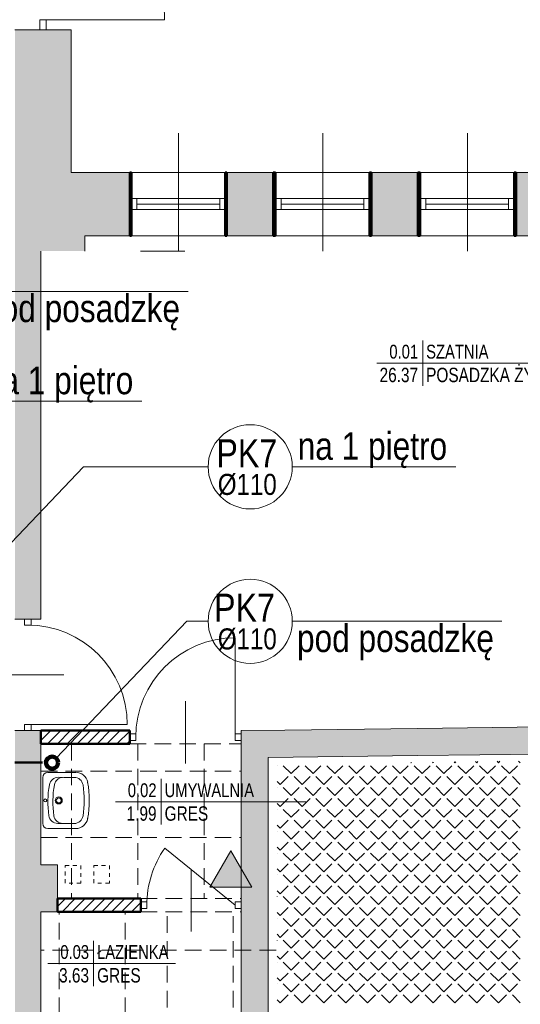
# Model space of a CAD drawing. Header units: millimetres. Extents: x -23540 to 53212, y -37964 to 41185.
# Tile 135 of 203: x 2458 to 2911, y -30398 to -29507. Entities that reach past the tile are written whole.
import ezdxf
from ezdxf.enums import TextEntityAlignment as Align

# ---------------------------------------------------------------- set-up
doc = ezdxf.new("R2010")
doc.units = ezdxf.units.MM
for name, pattern in [('0.5_0.5', [1, 0.5, -0.5]), ('DASHED', [0.75, 0.5, -0.25]), ('DASHEDX2', [1.5, 1, -0.5]), ('DIVIDEX2', [2.5, 1, -0.5, 0, -0.5, 0, -0.5])]:
    doc.linetypes.add(name, pattern=pattern)
doc.layers.get('0').update_dxf_attribs({"lineweight": 18})
for name, color, linetype, lineweight in [('BA_KS_ist.', 34, 'Continuous', 50), ('BA_met', 7, 'Continuous', 18), ('Cienka', 7, 'Continuous', 18), ('MM_KS_OPISY', 7, 'Continuous', 9), ('mm_sprężone', 7, 'Continuous', 50), ('mm_wentylacja_bloki', 7, 'Continuous', 18), ('PG_PRZERYWANE_ŚREDNIE', 1, 'DASHEDX2', 18), ('PG_WIDOKOWE_CIENKIE', 1, 'Continuous', 18), ('PG_ŚCIANY_DZIAŁOWE', 3, 'Continuous', 18), ('PG_ŚCIANY_SŁUPY', 4, 'Continuous', 18), ('WYPOSAŻENIE GARAŻU', 253, 'Continuous', 5)]:
    doc.layers.add(name, color=color, linetype=linetype, lineweight=lineweight)
doc.styles.add('ROMANS', font='bikromsw.shx', dxfattribs={"width": 0.8})
doc.styles.get("Standard").update_dxf_attribs({"font": 'arial.ttf'})

# ---------------------------------------------------------------- blocks, each defined once
blk = doc.blocks.new('jamb')
blk.add_lwpolyline([(-0.5, -0.5), (-0.5, 0.5), (0.5, 0.5), (0.5, -0.5)], close=True)
blk = doc.blocks.new('bikmet')
blk.add_line((0, 1.65), (0, -1.65))
at = {"style": 'ROMANS', "width": 0.8}
blk.add_attdef('NRPOM', text='', height=1, dxfattribs=at).set_placement((-0.333, 0.333), align=Align.RIGHT)
blk.add_attdef('NWAPOM', (0.25, 0.333), '', height=1, dxfattribs=at)
blk.add_attdef('RAREA', text='', height=1.042, dxfattribs=at).set_placement((-0.333, -0.333), align=Align.TOP_RIGHT)
blk.add_attdef('PODLOGA', text='', height=1.042, dxfattribs=at).set_placement((0.25, -0.333), align=Align.TOP_LEFT)
blk = doc.blocks.new('ksstrz')
at = {"layer": 'mm_sprężone', "linetype": 'DIVIDEX2', "lineweight": 30}
h = blk.add_hatch(color=256, dxfattribs=at)
h.dxf.hatch_style = 1
h.paths.add_polyline_path([(28045.5, -44864.49), (28060.5, -44838.51), (28030.5, -44838.51)])
at = {"layer": 'mm_wentylacja_bloki'}
for p, q in [((28030.5, -44838.51), (28045.5, -44864.49)), ((28060.5, -44838.51), (28030.5, -44838.51)), ((28045.5, -44864.49), (28060.5, -44838.51))]:
    blk.add_line(p, q, dxfattribs=at)

msp = doc.modelspace()

# ---------------------------------------------------------------- hatches: boundary and pattern name
at = {"layer": 'PG_ŚCIANY_DZIAŁOWE', "true_color": 0x636466, "transparency": 33554610}
h = msp.add_hatch(color=251, dxfattribs=at)
h.dxf.hatch_style = 1
h.paths.add_polyline_path([(2460.37, -30145.22), (2465.37, -30145.22), (2465.37, -30150.72), (2460.37, -30150.72)])
h.paths.add_polyline_path([(2453.62, -30049.72), (2477.12, -30049.72), (2477.12, -29716.72), (2517.12, -29716.72), (2517.12, -29702.72), (2557.62, -29702.72), (2557.62, -29645.46), (2504.62, -29645.46), (2504.62, -29516.46), (2453.62, -29516.46)])
h.paths.add_polyline_path([(2477.12, -30150.72), (2465.37, -30150.72), (2465.37, -30145.22), (2460.37, -30145.22), (2460.37, -30150.72), (2453.62, -30150.72), (2453.62, -31104.46), (2648.75, -31104.46), (2648.75, -31144.22), (2668.62, -31144.22), (2668.62, -31327.46), (2953.62, -31327.46), (2953.62, -31312.46), (2683.62, -31312.46), (2683.62, -31104.46), (3071.62, -31104.46), (3071.62, -31327.46), (3110.62, -31327.46), (3110.62, -31330.46), (3240.67, -31330.46), (3279.62, -31330.46), (3316.55, -31300.46), (3122.12, -31300.46), (3122.12, -31079.46), (2477.12, -31079.46), (2477.12, -30518.72), (2658.62, -30518.72), (2658.62, -30497.22), (2477.12, -30497.22), (2477.12, -30314.72), (2492.12, -30314.72), (2492.12, -30272.22), (2477.12, -30272.22)])
h = msp.add_hatch(color=251, dxfattribs=at)
h.dxf.hatch_style = 1
h.paths.add_polyline_path([(2687.62, -29645.46), (2645.62, -29645.46), (2645.62, -29702.72), (2687.62, -29702.72)])
h = msp.add_hatch(color=251, dxfattribs=at)
h.dxf.hatch_style = 1
h.paths.add_polyline_path([(2818.62, -29645.46), (2776.62, -29645.46), (2776.62, -29702.72), (2818.62, -29702.72)])
h = msp.add_hatch(color=251, dxfattribs=at)
h.dxf.hatch_style = 1
h.paths.add_polyline_path([(2948.12, -29645.46), (2907.62, -29645.46), (2907.62, -29702.72), (2948.12, -29702.72)])
h = msp.add_hatch(color=251, dxfattribs=at)
h.dxf.hatch_style = 1
h.paths.add_polyline_path([(3122.12, -30145.1), (3122.12, -30137.47), (3071.12, -30137.47), (3071.12, -30145.72), (2818.12, -30148.79), (2698.12, -30150.24), (2658.62, -30150.72), (2658.62, -30497.22), (2658.62, -30518.72), (2683.12, -30518.72), (2683.12, -30174.92), (2818.12, -30173.29), (3122.12, -30169.6)])

# ---------------------------------------------------------------- linework, layer by layer
at = {"color": 251, "true_color": 0x636466}
for p, q in [((2482.12, -29507.46), (2476.12, -29507.46)), ((2476.12, -29507.46), (2476.12, -29516.46)), ((2482.12, -29516.46), (2482.12, -29507.46)), ((2476.12, -29516.46), (2482.12, -29516.46)), ((2644.12, -29669.09), (2559.12, -29669.09)), ((2559.12, -29669.09), (2559.12, -29679.09)), ((2564.12, -29669.09), (2564.12, -29679.09)), ((2639.12, -29669.09), (2639.12, -29679.09)), ((2644.12, -29669.09), (2644.12, -29679.09)), ((2774.62, -29669.09), (2689.62, -29669.09)), ((2689.62, -29669.09), (2689.62, -29679.09)), ((2694.62, -29669.09), (2694.62, -29679.09)), ((2769.62, -29669.09), (2769.62, -29679.09)), ((2774.62, -29669.09), (2774.62, -29679.09)), ((2905.62, -29669.09), (2820.62, -29669.09)), ((2820.62, -29669.09), (2820.62, -29679.09)), ((2825.62, -29669.09), (2825.62, -29679.09)), ((2900.62, -29669.09), (2900.62, -29679.09)), ((2905.62, -29669.09), (2905.62, -29679.09)), ((2639.12, -29674.09), (2564.12, -29674.09)), ((2769.62, -29674.09), (2694.62, -29674.09)), ((2900.62, -29674.09), (2825.62, -29674.09)), ((2644.12, -29679.09), (2559.12, -29679.09)), ((2774.62, -29679.09), (2689.62, -29679.09)), ((2905.62, -29679.09), (2820.62, -29679.09)), ((2468.37, -30049.72), (2462.37, -30049.72)), ((2462.37, -30049.72), (2462.37, -30055.22)), ((2468.37, -30055.22), (2468.37, -30049.72)), ((2462.37, -30055.22), (2468.37, -30055.22)), ((2468.37, -30145.22), (2462.37, -30145.22)), ((2462.37, -30145.22), (2462.37, -30150.72)), ((2462.37, -30150.72), (2468.37, -30150.72)), ((2468.37, -30150.72), (2468.37, -30145.22)), ((2557.62, -30153.72), (2557.62, -30159.72)), ((2563.12, -30153.72), (2557.62, -30153.72)), ((2557.62, -30159.72), (2563.12, -30159.72)), ((2563.12, -30159.72), (2563.12, -30153.72)), ((2653.12, -30153.72), (2653.12, -30159.72)), ((2658.62, -30153.72), (2653.12, -30153.72)), ((2653.12, -30159.72), (2658.62, -30159.72)), ((2658.62, -30159.72), (2658.62, -30153.72)), ((2567.62, -30311.72), (2567.62, -30305.72)), ((2567.62, -30305.72), (2573.12, -30305.72)), ((2573.12, -30305.72), (2573.12, -30311.72)), ((2573.12, -30311.72), (2567.62, -30311.72))]:
    msp.add_line(p, q, dxfattribs=at)
at = {"color": 251, "true_color": 0x636466, "extrusion": (0, 0, -1)}
for p, q in [((2479.12, -29507.46), (2589.12, -29507.46)), ((2653.12, -30156.72), (2653.12, -30066.72)), ((2497.97, -30100.22), (2441.47, -30100.22)), ((2608.12, -30124.12), (2608.12, -30180.61)), ((2465.37, -30145.22), (2555.37, -30145.22)), ((2653.12, -30308.72), (2589.36, -30257.15)), ((2613.12, -30276.12), (2613.12, -30332.61))]:
    msp.add_line(p, q, dxfattribs=at)
at = {"color": 251, "lineweight": 20, "true_color": 0x636466}
for p, q in [((2504.62, -29516.46), (2453.62, -29516.46)), ((2504.62, -29645.46), (2504.62, -29516.46)), ((2601.83, -29610.07), (2601.83, -29716.88)), ((2732.33, -29610.07), (2732.33, -29716.88)), ((2863.33, -29610.07), (2863.33, -29716.88)), ((2557.62, -29702.72), (2557.62, -29645.46)), ((2645.62, -29702.72), (2645.62, -29645.46)), ((2687.62, -29702.72), (2687.62, -29645.46)), ((2776.62, -29702.72), (2776.62, -29645.46)), ((2818.62, -29702.72), (2818.62, -29645.46)), ((2907.62, -29702.72), (2907.62, -29645.46)), ((3045.12, -29702.72), (2517.12, -29702.72)), ((2517.12, -29716.72), (2517.12, -29702.72)), ((2567.52, -29716.72), (2607.52, -29716.72)), ((2698.12, -30150.24), (2658.62, -30150.72)), ((2698.12, -30150.24), (2818.12, -30148.79)), ((3071.12, -30145.72), (2818.12, -30148.79)), ((2818.12, -30173.29), (2683.12, -30174.92)), ((3122.12, -30169.6), (2818.12, -30173.29)), ((2567.62, -30314.72), (2567.62, -30302.72)), ((2658.62, -30314.72), (2658.62, -30302.72))]:
    msp.add_line(p, q, dxfattribs=at)
at = {"color": 251, "linetype": 'Continuous', "lineweight": 20, "true_color": 0x636466}
for p, q in [((2691.24, -30182.51), (2691.26, -30182.48)), ((2703.83, -30189.67), (2696.65, -30182.48)), ((2703.83, -30189.67), (2711.02, -30182.48)), ((2723.59, -30189.67), (2716.41, -30182.48)), ((2723.59, -30189.67), (2730.77, -30182.48)), ((2743.35, -30189.67), (2736.16, -30182.48)), ((2743.35, -30189.67), (2750.53, -30182.48)), ((2763.1, -30189.67), (2755.92, -30182.48)), ((2763.1, -30189.67), (2770.29, -30182.48)), ((2782.86, -30189.67), (2775.67, -30182.48)), ((2782.86, -30189.67), (2790.04, -30182.48)), ((2802.62, -30189.67), (2795.43, -30182.48)), ((2802.62, -30189.67), (2809.8, -30182.48)), ((2812.49, -30179.79), (2812.25, -30179.55)), ((2812.49, -30179.79), (2812.74, -30179.54)), ((2822.37, -30189.67), (2815.19, -30182.48)), ((2822.37, -30189.67), (2829.56, -30182.48)), ((2832.25, -30179.79), (2831.75, -30179.29)), ((2832.25, -30179.79), (2832.76, -30179.28)), ((2842.13, -30189.67), (2834.94, -30182.48)), ((2842.13, -30189.67), (2849.31, -30182.48)), ((2852.01, -30179.79), (2851.25, -30179.03)), ((2852.01, -30179.79), (2852.78, -30179.01)), ((2861.89, -30189.67), (2854.7, -30182.48)), ((2861.89, -30189.67), (2869.07, -30182.48)), ((2871.76, -30179.79), (2870.75, -30178.78)), ((2871.76, -30179.79), (2872.8, -30178.75)), ((2881.64, -30189.67), (2874.46, -30182.48)), ((2881.64, -30189.67), (2888.83, -30182.48)), ((2891.52, -30179.79), (2890.25, -30178.52)), ((2891.52, -30179.79), (2892.82, -30178.49)), ((2901.4, -30189.67), (2894.21, -30182.48)), ((2901.4, -30189.67), (2908.58, -30182.48)), ((2911.28, -30179.79), (2909.75, -30178.26)), ((2693.95, -30199.55), (2701.14, -30192.36)), ((2713.71, -30199.55), (2706.53, -30192.36)), ((2713.71, -30199.55), (2720.9, -30192.36)), ((2733.47, -30199.55), (2726.28, -30192.36)), ((2733.47, -30199.55), (2740.65, -30192.36)), ((2753.22, -30199.55), (2746.04, -30192.36)), ((2753.22, -30199.55), (2760.41, -30192.36)), ((2772.98, -30199.55), (2765.8, -30192.36)), ((2772.98, -30199.55), (2780.17, -30192.36)), ((2792.74, -30199.55), (2785.55, -30192.36)), ((2792.74, -30199.55), (2799.92, -30192.36)), ((2812.49, -30199.55), (2805.31, -30192.36)), ((2812.49, -30199.55), (2819.68, -30192.36)), ((2832.25, -30199.55), (2825.07, -30192.36)), ((2832.25, -30199.55), (2839.43, -30192.36)), ((2852.01, -30199.55), (2844.82, -30192.36)), ((2852.01, -30199.55), (2859.19, -30192.36)), ((2871.76, -30199.55), (2864.58, -30192.36)), ((2871.76, -30199.55), (2878.95, -30192.36)), ((2891.52, -30199.55), (2884.34, -30192.36)), ((2891.52, -30199.55), (2898.7, -30192.36)), ((2911.28, -30199.55), (2904.09, -30192.36)), ((2693.95, -30199.55), (2691.24, -30196.83)), ((2691.24, -30202.27), (2691.26, -30202.24)), ((2703.83, -30209.42), (2696.65, -30202.24)), ((2703.83, -30209.42), (2711.02, -30202.24)), ((2723.59, -30209.42), (2716.41, -30202.24)), ((2723.59, -30209.42), (2730.77, -30202.24)), ((2743.35, -30209.42), (2736.16, -30202.24)), ((2743.35, -30209.42), (2750.53, -30202.24)), ((2763.1, -30209.42), (2755.92, -30202.24)), ((2763.1, -30209.42), (2770.29, -30202.24)), ((2782.86, -30209.42), (2775.67, -30202.24)), ((2782.86, -30209.42), (2790.04, -30202.24)), ((2802.62, -30209.42), (2795.43, -30202.24)), ((2802.62, -30209.42), (2809.8, -30202.24)), ((2822.37, -30209.42), (2815.19, -30202.24)), ((2822.37, -30209.42), (2829.56, -30202.24)), ((2842.13, -30209.42), (2834.94, -30202.24)), ((2842.13, -30209.42), (2849.31, -30202.24)), ((2861.89, -30209.42), (2854.7, -30202.24)), ((2861.89, -30209.42), (2869.07, -30202.24)), ((2881.64, -30209.42), (2874.46, -30202.24)), ((2881.64, -30209.42), (2888.83, -30202.24)), ((2901.4, -30209.42), (2894.21, -30202.24)), ((2901.4, -30209.42), (2908.58, -30202.24)), ((2693.95, -30219.3), (2701.14, -30212.12)), ((2713.71, -30219.3), (2706.53, -30212.12)), ((2713.71, -30219.3), (2720.9, -30212.12)), ((2733.47, -30219.3), (2726.28, -30212.12)), ((2733.47, -30219.3), (2740.65, -30212.12)), ((2753.22, -30219.3), (2746.04, -30212.12)), ((2753.22, -30219.3), (2760.41, -30212.12)), ((2772.98, -30219.3), (2765.8, -30212.12)), ((2772.98, -30219.3), (2780.17, -30212.12)), ((2792.74, -30219.3), (2785.55, -30212.12)), ((2792.74, -30219.3), (2799.92, -30212.12)), ((2812.49, -30219.3), (2805.31, -30212.12)), ((2812.49, -30219.3), (2819.68, -30212.12)), ((2832.25, -30219.3), (2825.07, -30212.12)), ((2832.25, -30219.3), (2839.43, -30212.12)), ((2852.01, -30219.3), (2844.82, -30212.12)), ((2852.01, -30219.3), (2859.19, -30212.12)), ((2871.76, -30219.3), (2864.58, -30212.12)), ((2871.76, -30219.3), (2878.95, -30212.12)), ((2891.52, -30219.3), (2884.34, -30212.12)), ((2891.52, -30219.3), (2898.7, -30212.12)), ((2911.28, -30219.3), (2904.09, -30212.12)), ((2693.95, -30219.3), (2691.24, -30216.58)), ((2691.24, -30222.02), (2691.26, -30222)), ((2703.83, -30229.18), (2696.65, -30222)), ((2703.83, -30229.18), (2711.02, -30222)), ((2723.59, -30229.18), (2716.41, -30222)), ((2723.59, -30229.18), (2730.77, -30222)), ((2743.35, -30229.18), (2736.16, -30222)), ((2743.35, -30229.18), (2750.53, -30222)), ((2763.1, -30229.18), (2755.92, -30222)), ((2763.1, -30229.18), (2770.29, -30222)), ((2782.86, -30229.18), (2775.67, -30222)), ((2782.86, -30229.18), (2790.04, -30222)), ((2802.62, -30229.18), (2795.43, -30222)), ((2802.62, -30229.18), (2809.8, -30222)), ((2822.37, -30229.18), (2815.19, -30222)), ((2822.37, -30229.18), (2829.56, -30222)), ((2842.13, -30229.18), (2834.94, -30222)), ((2842.13, -30229.18), (2849.31, -30222)), ((2861.89, -30229.18), (2854.7, -30222)), ((2861.89, -30229.18), (2869.07, -30222)), ((2881.64, -30229.18), (2874.46, -30222)), ((2881.64, -30229.18), (2888.83, -30222)), ((2901.4, -30229.18), (2894.21, -30222)), ((2901.4, -30229.18), (2908.58, -30222)), ((2693.95, -30239.06), (2691.24, -30236.34)), ((2693.95, -30239.06), (2701.14, -30231.88)), ((2713.71, -30239.06), (2706.53, -30231.88)), ((2713.71, -30239.06), (2720.9, -30231.88)), ((2733.47, -30239.06), (2726.28, -30231.88)), ((2733.47, -30239.06), (2740.65, -30231.88)), ((2753.22, -30239.06), (2746.04, -30231.88)), ((2753.22, -30239.06), (2760.41, -30231.88)), ((2772.98, -30239.06), (2765.8, -30231.88)), ((2772.98, -30239.06), (2780.17, -30231.88)), ((2792.74, -30239.06), (2785.55, -30231.88)), ((2792.74, -30239.06), (2799.92, -30231.88)), ((2812.49, -30239.06), (2805.31, -30231.88)), ((2812.49, -30239.06), (2819.68, -30231.88)), ((2832.25, -30239.06), (2825.07, -30231.88)), ((2832.25, -30239.06), (2839.43, -30231.88)), ((2852.01, -30239.06), (2844.82, -30231.88)), ((2852.01, -30239.06), (2859.19, -30231.88)), ((2871.76, -30239.06), (2864.58, -30231.88)), ((2871.76, -30239.06), (2878.95, -30231.88)), ((2891.52, -30239.06), (2884.34, -30231.88)), ((2891.52, -30239.06), (2898.7, -30231.88)), ((2911.28, -30239.06), (2904.09, -30231.88)), ((2691.24, -30241.78), (2691.26, -30241.75)), ((2703.83, -30248.94), (2696.65, -30241.75)), ((2703.83, -30248.94), (2711.02, -30241.75)), ((2723.59, -30248.94), (2716.41, -30241.75)), ((2723.59, -30248.94), (2730.77, -30241.75)), ((2743.35, -30248.94), (2736.16, -30241.75)), ((2743.35, -30248.94), (2750.53, -30241.75)), ((2763.1, -30248.94), (2755.92, -30241.75)), ((2763.1, -30248.94), (2770.29, -30241.75)), ((2782.86, -30248.94), (2775.67, -30241.75)), ((2782.86, -30248.94), (2790.04, -30241.75)), ((2802.62, -30248.94), (2795.43, -30241.75)), ((2802.62, -30248.94), (2809.8, -30241.75)), ((2822.37, -30248.94), (2815.19, -30241.75)), ((2822.37, -30248.94), (2829.56, -30241.75)), ((2842.13, -30248.94), (2834.94, -30241.75)), ((2842.13, -30248.94), (2849.31, -30241.75)), ((2861.89, -30248.94), (2854.7, -30241.75)), ((2861.89, -30248.94), (2869.07, -30241.75)), ((2881.64, -30248.94), (2874.46, -30241.75)), ((2881.64, -30248.94), (2888.83, -30241.75)), ((2901.4, -30248.94), (2894.21, -30241.75)), ((2901.4, -30248.94), (2908.58, -30241.75)), ((2693.95, -30258.82), (2691.24, -30256.1)), ((2693.95, -30258.82), (2701.14, -30251.63)), ((2713.71, -30258.82), (2706.53, -30251.63)), ((2713.71, -30258.82), (2720.9, -30251.63)), ((2733.47, -30258.82), (2726.28, -30251.63)), ((2733.47, -30258.82), (2740.65, -30251.63)), ((2753.22, -30258.82), (2746.04, -30251.63)), ((2753.22, -30258.82), (2760.41, -30251.63)), ((2772.98, -30258.82), (2765.8, -30251.63)), ((2772.98, -30258.82), (2780.17, -30251.63)), ((2792.74, -30258.82), (2785.55, -30251.63)), ((2792.74, -30258.82), (2799.92, -30251.63)), ((2812.49, -30258.82), (2805.31, -30251.63)), ((2812.49, -30258.82), (2819.68, -30251.63)), ((2832.25, -30258.82), (2825.07, -30251.63)), ((2832.25, -30258.82), (2839.43, -30251.63)), ((2852.01, -30258.82), (2844.82, -30251.63)), ((2852.01, -30258.82), (2859.19, -30251.63)), ((2871.76, -30258.82), (2864.58, -30251.63)), ((2871.76, -30258.82), (2878.95, -30251.63)), ((2891.52, -30258.82), (2884.34, -30251.63)), ((2891.52, -30258.82), (2898.7, -30251.63)), ((2911.28, -30258.82), (2904.09, -30251.63)), ((2691.24, -30261.54), (2691.26, -30261.51)), ((2703.83, -30268.69), (2696.65, -30261.51)), ((2703.83, -30268.69), (2711.02, -30261.51)), ((2723.59, -30268.69), (2716.41, -30261.51)), ((2723.59, -30268.69), (2730.77, -30261.51)), ((2743.35, -30268.69), (2736.16, -30261.51)), ((2743.35, -30268.69), (2750.53, -30261.51)), ((2763.1, -30268.69), (2755.92, -30261.51)), ((2763.1, -30268.69), (2770.29, -30261.51)), ((2782.86, -30268.69), (2775.67, -30261.51)), ((2782.86, -30268.69), (2790.04, -30261.51)), ((2802.62, -30268.69), (2795.43, -30261.51)), ((2802.62, -30268.69), (2809.8, -30261.51)), ((2822.37, -30268.69), (2815.19, -30261.51)), ((2822.37, -30268.69), (2829.56, -30261.51)), ((2842.13, -30268.69), (2834.94, -30261.51)), ((2842.13, -30268.69), (2849.31, -30261.51)), ((2861.89, -30268.69), (2854.7, -30261.51)), ((2861.89, -30268.69), (2869.07, -30261.51)), ((2881.64, -30268.69), (2874.46, -30261.51)), ((2881.64, -30268.69), (2888.83, -30261.51)), ((2901.4, -30268.69), (2894.21, -30261.51)), ((2901.4, -30268.69), (2908.58, -30261.51)), ((2693.95, -30278.57), (2701.14, -30271.39)), ((2713.71, -30278.57), (2706.53, -30271.39)), ((2713.71, -30278.57), (2720.9, -30271.39)), ((2733.47, -30278.57), (2726.28, -30271.39)), ((2733.47, -30278.57), (2740.65, -30271.39)), ((2753.22, -30278.57), (2746.04, -30271.39)), ((2753.22, -30278.57), (2760.41, -30271.39)), ((2772.98, -30278.57), (2765.8, -30271.39)), ((2772.98, -30278.57), (2780.17, -30271.39)), ((2792.74, -30278.57), (2785.55, -30271.39)), ((2792.74, -30278.57), (2799.92, -30271.39)), ((2812.49, -30278.57), (2805.31, -30271.39)), ((2812.49, -30278.57), (2819.68, -30271.39)), ((2832.25, -30278.57), (2825.07, -30271.39)), ((2832.25, -30278.57), (2839.43, -30271.39)), ((2852.01, -30278.57), (2844.82, -30271.39)), ((2852.01, -30278.57), (2859.19, -30271.39)), ((2871.76, -30278.57), (2864.58, -30271.39)), ((2871.76, -30278.57), (2878.95, -30271.39)), ((2891.52, -30278.57), (2884.34, -30271.39)), ((2891.52, -30278.57), (2898.7, -30271.39)), ((2911.28, -30278.57), (2904.09, -30271.39)), ((2693.95, -30278.57), (2691.24, -30275.85)), ((2691.24, -30281.29), (2691.26, -30281.27)), ((2703.83, -30288.45), (2696.65, -30281.27)), ((2703.83, -30288.45), (2711.02, -30281.27)), ((2723.59, -30288.45), (2716.41, -30281.27)), ((2723.59, -30288.45), (2730.77, -30281.27)), ((2743.35, -30288.45), (2736.16, -30281.27)), ((2743.35, -30288.45), (2750.53, -30281.27)), ((2763.1, -30288.45), (2755.92, -30281.27)), ((2763.1, -30288.45), (2770.29, -30281.27)), ((2782.86, -30288.45), (2775.67, -30281.27)), ((2782.86, -30288.45), (2790.04, -30281.27)), ((2802.62, -30288.45), (2795.43, -30281.27)), ((2802.62, -30288.45), (2809.8, -30281.27)), ((2822.37, -30288.45), (2815.19, -30281.27)), ((2822.37, -30288.45), (2829.56, -30281.27)), ((2842.13, -30288.45), (2834.94, -30281.27)), ((2842.13, -30288.45), (2849.31, -30281.27)), ((2861.89, -30288.45), (2854.7, -30281.27)), ((2861.89, -30288.45), (2869.07, -30281.27)), ((2881.64, -30288.45), (2874.46, -30281.27)), ((2881.64, -30288.45), (2888.83, -30281.27)), ((2901.4, -30288.45), (2894.21, -30281.27)), ((2901.4, -30288.45), (2908.58, -30281.27)), ((2693.95, -30298.33), (2701.14, -30291.15)), ((2713.71, -30298.33), (2706.53, -30291.15)), ((2713.71, -30298.33), (2720.9, -30291.15)), ((2733.47, -30298.33), (2726.28, -30291.15)), ((2733.47, -30298.33), (2740.65, -30291.15)), ((2753.22, -30298.33), (2746.04, -30291.15)), ((2753.22, -30298.33), (2760.41, -30291.15)), ((2772.98, -30298.33), (2765.8, -30291.15)), ((2772.98, -30298.33), (2780.17, -30291.15)), ((2792.74, -30298.33), (2785.55, -30291.15)), ((2792.74, -30298.33), (2799.92, -30291.15)), ((2812.49, -30298.33), (2805.31, -30291.15)), ((2812.49, -30298.33), (2819.68, -30291.15)), ((2832.25, -30298.33), (2825.07, -30291.15)), ((2832.25, -30298.33), (2839.43, -30291.15)), ((2852.01, -30298.33), (2844.82, -30291.15)), ((2852.01, -30298.33), (2859.19, -30291.15)), ((2871.76, -30298.33), (2864.58, -30291.15)), ((2871.76, -30298.33), (2878.95, -30291.15)), ((2891.52, -30298.33), (2884.34, -30291.15)), ((2891.52, -30298.33), (2898.7, -30291.15)), ((2911.28, -30298.33), (2904.09, -30291.15)), ((2693.95, -30298.33), (2691.24, -30295.61)), ((2691.24, -30301.05), (2691.26, -30301.02)), ((2703.83, -30308.21), (2696.65, -30301.02)), ((2703.83, -30308.21), (2711.02, -30301.02)), ((2723.59, -30308.21), (2716.41, -30301.02)), ((2723.59, -30308.21), (2730.77, -30301.02)), ((2743.35, -30308.21), (2736.16, -30301.02)), ((2743.35, -30308.21), (2750.53, -30301.02)), ((2763.1, -30308.21), (2755.92, -30301.02)), ((2763.1, -30308.21), (2770.29, -30301.02)), ((2782.86, -30308.21), (2775.67, -30301.02)), ((2782.86, -30308.21), (2790.04, -30301.02)), ((2802.62, -30308.21), (2795.43, -30301.02)), ((2802.62, -30308.21), (2809.8, -30301.02)), ((2822.37, -30308.21), (2815.19, -30301.02)), ((2822.37, -30308.21), (2829.56, -30301.02)), ((2842.13, -30308.21), (2834.94, -30301.02)), ((2842.13, -30308.21), (2849.31, -30301.02)), ((2861.89, -30308.21), (2854.7, -30301.02)), ((2861.89, -30308.21), (2869.07, -30301.02)), ((2881.64, -30308.21), (2874.46, -30301.02)), ((2881.64, -30308.21), (2888.83, -30301.02)), ((2901.4, -30308.21), (2894.21, -30301.02)), ((2901.4, -30308.21), (2908.58, -30301.02)), ((2693.95, -30318.09), (2701.14, -30310.9)), ((2713.71, -30318.09), (2706.53, -30310.9)), ((2713.71, -30318.09), (2720.9, -30310.9)), ((2733.47, -30318.09), (2726.28, -30310.9)), ((2733.47, -30318.09), (2740.65, -30310.9)), ((2753.22, -30318.09), (2746.04, -30310.9)), ((2753.22, -30318.09), (2760.41, -30310.9)), ((2772.98, -30318.09), (2765.8, -30310.9)), ((2772.98, -30318.09), (2780.17, -30310.9)), ((2792.74, -30318.09), (2785.55, -30310.9)), ((2792.74, -30318.09), (2799.92, -30310.9)), ((2812.49, -30318.09), (2805.31, -30310.9)), ((2812.49, -30318.09), (2819.68, -30310.9)), ((2832.25, -30318.09), (2825.07, -30310.9)), ((2832.25, -30318.09), (2839.43, -30310.9)), ((2852.01, -30318.09), (2844.82, -30310.9)), ((2852.01, -30318.09), (2859.19, -30310.9)), ((2871.76, -30318.09), (2864.58, -30310.9)), ((2871.76, -30318.09), (2878.95, -30310.9)), ((2891.52, -30318.09), (2884.34, -30310.9)), ((2891.52, -30318.09), (2898.7, -30310.9)), ((2911.28, -30318.09), (2904.09, -30310.9)), ((2693.95, -30318.09), (2691.24, -30315.37)), ((2691.24, -30320.8), (2691.26, -30320.78)), ((2703.83, -30327.96), (2696.65, -30320.78)), ((2703.83, -30327.96), (2711.02, -30320.78)), ((2723.59, -30327.96), (2716.41, -30320.78)), ((2723.59, -30327.96), (2730.77, -30320.78)), ((2743.35, -30327.96), (2736.16, -30320.78)), ((2743.35, -30327.96), (2750.53, -30320.78)), ((2763.1, -30327.96), (2755.92, -30320.78)), ((2763.1, -30327.96), (2770.29, -30320.78)), ((2782.86, -30327.96), (2775.67, -30320.78)), ((2782.86, -30327.96), (2790.04, -30320.78)), ((2802.62, -30327.96), (2795.43, -30320.78)), ((2802.62, -30327.96), (2809.8, -30320.78)), ((2822.37, -30327.96), (2815.19, -30320.78)), ((2822.37, -30327.96), (2829.56, -30320.78)), ((2842.13, -30327.96), (2834.94, -30320.78)), ((2842.13, -30327.96), (2849.31, -30320.78)), ((2861.89, -30327.96), (2854.7, -30320.78)), ((2861.89, -30327.96), (2869.07, -30320.78)), ((2881.64, -30327.96), (2874.46, -30320.78)), ((2881.64, -30327.96), (2888.83, -30320.78)), ((2901.4, -30327.96), (2894.21, -30320.78)), ((2901.4, -30327.96), (2908.58, -30320.78)), ((2693.95, -30337.84), (2691.24, -30335.12)), ((2693.95, -30337.84), (2701.14, -30330.66)), ((2713.71, -30337.84), (2706.53, -30330.66)), ((2713.71, -30337.84), (2720.9, -30330.66)), ((2733.47, -30337.84), (2726.28, -30330.66)), ((2733.47, -30337.84), (2740.65, -30330.66)), ((2753.22, -30337.84), (2746.04, -30330.66)), ((2753.22, -30337.84), (2760.41, -30330.66)), ((2772.98, -30337.84), (2765.8, -30330.66)), ((2772.98, -30337.84), (2780.17, -30330.66)), ((2792.74, -30337.84), (2785.55, -30330.66)), ((2792.74, -30337.84), (2799.92, -30330.66)), ((2812.49, -30337.84), (2805.31, -30330.66)), ((2812.49, -30337.84), (2819.68, -30330.66)), ((2832.25, -30337.84), (2825.07, -30330.66)), ((2832.25, -30337.84), (2839.43, -30330.66)), ((2852.01, -30337.84), (2844.82, -30330.66)), ((2852.01, -30337.84), (2859.19, -30330.66)), ((2871.76, -30337.84), (2864.58, -30330.66)), ((2871.76, -30337.84), (2878.95, -30330.66)), ((2891.52, -30337.84), (2884.34, -30330.66)), ((2891.52, -30337.84), (2898.7, -30330.66)), ((2911.28, -30337.84), (2904.09, -30330.66)), ((2691.24, -30340.56), (2691.26, -30340.54)), ((2703.83, -30347.72), (2696.65, -30340.54)), ((2703.83, -30347.72), (2711.02, -30340.54)), ((2723.59, -30347.72), (2716.41, -30340.54)), ((2723.59, -30347.72), (2730.77, -30340.54)), ((2743.35, -30347.72), (2736.16, -30340.54)), ((2743.35, -30347.72), (2750.53, -30340.54)), ((2763.1, -30347.72), (2755.92, -30340.54)), ((2763.1, -30347.72), (2770.29, -30340.54)), ((2782.86, -30347.72), (2775.67, -30340.54)), ((2782.86, -30347.72), (2790.04, -30340.54)), ((2802.62, -30347.72), (2795.43, -30340.54)), ((2802.62, -30347.72), (2809.8, -30340.54)), ((2822.37, -30347.72), (2815.19, -30340.54)), ((2822.37, -30347.72), (2829.56, -30340.54)), ((2842.13, -30347.72), (2834.94, -30340.54)), ((2842.13, -30347.72), (2849.31, -30340.54)), ((2861.89, -30347.72), (2854.7, -30340.54)), ((2861.89, -30347.72), (2869.07, -30340.54)), ((2881.64, -30347.72), (2874.46, -30340.54)), ((2881.64, -30347.72), (2888.83, -30340.54)), ((2901.4, -30347.72), (2894.21, -30340.54)), ((2901.4, -30347.72), (2908.58, -30340.54)), ((2693.95, -30357.6), (2691.24, -30354.88)), ((2693.95, -30357.6), (2701.14, -30350.41)), ((2713.71, -30357.6), (2706.53, -30350.41)), ((2713.71, -30357.6), (2720.9, -30350.41)), ((2733.47, -30357.6), (2726.28, -30350.41)), ((2733.47, -30357.6), (2740.65, -30350.41)), ((2753.22, -30357.6), (2746.04, -30350.41)), ((2753.22, -30357.6), (2760.41, -30350.41)), ((2772.98, -30357.6), (2765.8, -30350.41)), ((2772.98, -30357.6), (2780.17, -30350.41)), ((2792.74, -30357.6), (2785.55, -30350.41)), ((2792.74, -30357.6), (2799.92, -30350.41)), ((2812.49, -30357.6), (2805.31, -30350.41)), ((2812.49, -30357.6), (2819.68, -30350.41)), ((2832.25, -30357.6), (2825.07, -30350.41)), ((2832.25, -30357.6), (2839.43, -30350.41)), ((2852.01, -30357.6), (2844.82, -30350.41)), ((2852.01, -30357.6), (2859.19, -30350.41)), ((2871.76, -30357.6), (2864.58, -30350.41)), ((2871.76, -30357.6), (2878.95, -30350.41)), ((2891.52, -30357.6), (2884.34, -30350.41)), ((2891.52, -30357.6), (2898.7, -30350.41)), ((2911.28, -30357.6), (2904.09, -30350.41)), ((2691.24, -30360.32), (2691.26, -30360.29)), ((2703.83, -30367.48), (2696.65, -30360.29)), ((2703.83, -30367.48), (2711.02, -30360.29)), ((2723.59, -30367.48), (2716.41, -30360.29)), ((2723.59, -30367.48), (2730.77, -30360.29)), ((2743.35, -30367.48), (2736.16, -30360.29)), ((2743.35, -30367.48), (2750.53, -30360.29)), ((2763.1, -30367.48), (2755.92, -30360.29)), ((2763.1, -30367.48), (2770.29, -30360.29)), ((2782.86, -30367.48), (2775.67, -30360.29)), ((2782.86, -30367.48), (2790.04, -30360.29)), ((2802.62, -30367.48), (2795.43, -30360.29)), ((2802.62, -30367.48), (2809.8, -30360.29)), ((2822.37, -30367.48), (2815.19, -30360.29)), ((2822.37, -30367.48), (2829.56, -30360.29)), ((2842.13, -30367.48), (2834.94, -30360.29)), ((2842.13, -30367.48), (2849.31, -30360.29)), ((2861.89, -30367.48), (2854.7, -30360.29)), ((2861.89, -30367.48), (2869.07, -30360.29)), ((2881.64, -30367.48), (2874.46, -30360.29)), ((2881.64, -30367.48), (2888.83, -30360.29)), ((2901.4, -30367.48), (2894.21, -30360.29)), ((2901.4, -30367.48), (2908.58, -30360.29)), ((2693.95, -30377.36), (2701.14, -30370.17)), ((2713.71, -30377.36), (2706.53, -30370.17)), ((2713.71, -30377.36), (2720.9, -30370.17)), ((2733.47, -30377.36), (2726.28, -30370.17)), ((2733.47, -30377.36), (2740.65, -30370.17)), ((2753.22, -30377.36), (2746.04, -30370.17)), ((2753.22, -30377.36), (2760.41, -30370.17)), ((2772.98, -30377.36), (2765.8, -30370.17)), ((2772.98, -30377.36), (2780.17, -30370.17)), ((2792.74, -30377.36), (2785.55, -30370.17)), ((2792.74, -30377.36), (2799.92, -30370.17)), ((2812.49, -30377.36), (2805.31, -30370.17)), ((2812.49, -30377.36), (2819.68, -30370.17)), ((2832.25, -30377.36), (2825.07, -30370.17)), ((2832.25, -30377.36), (2839.43, -30370.17)), ((2852.01, -30377.36), (2844.82, -30370.17)), ((2852.01, -30377.36), (2859.19, -30370.17)), ((2871.76, -30377.36), (2864.58, -30370.17)), ((2871.76, -30377.36), (2878.95, -30370.17)), ((2891.52, -30377.36), (2884.34, -30370.17)), ((2891.52, -30377.36), (2898.7, -30370.17)), ((2911.28, -30377.36), (2904.09, -30370.17)), ((2693.95, -30377.36), (2691.24, -30374.64)), ((2691.24, -30380.07), (2691.26, -30380.05)), ((2703.83, -30387.23), (2696.65, -30380.05)), ((2703.83, -30387.23), (2711.02, -30380.05)), ((2723.59, -30387.23), (2716.41, -30380.05)), ((2723.59, -30387.23), (2730.77, -30380.05)), ((2743.35, -30387.23), (2736.16, -30380.05)), ((2743.35, -30387.23), (2750.53, -30380.05)), ((2763.1, -30387.23), (2755.92, -30380.05)), ((2763.1, -30387.23), (2770.29, -30380.05)), ((2782.86, -30387.23), (2775.67, -30380.05)), ((2782.86, -30387.23), (2790.04, -30380.05)), ((2802.62, -30387.23), (2795.43, -30380.05)), ((2802.62, -30387.23), (2809.8, -30380.05)), ((2822.37, -30387.23), (2815.19, -30380.05)), ((2822.37, -30387.23), (2829.56, -30380.05)), ((2842.13, -30387.23), (2834.94, -30380.05)), ((2842.13, -30387.23), (2849.31, -30380.05)), ((2861.89, -30387.23), (2854.7, -30380.05)), ((2861.89, -30387.23), (2869.07, -30380.05)), ((2881.64, -30387.23), (2874.46, -30380.05)), ((2881.64, -30387.23), (2888.83, -30380.05)), ((2901.4, -30387.23), (2894.21, -30380.05)), ((2901.4, -30387.23), (2908.58, -30380.05)), ((2693.95, -30397.11), (2701.14, -30389.93)), ((2713.71, -30397.11), (2706.53, -30389.93)), ((2713.71, -30397.11), (2720.9, -30389.93)), ((2733.47, -30397.11), (2726.28, -30389.93)), ((2733.47, -30397.11), (2740.65, -30389.93)), ((2753.22, -30397.11), (2746.04, -30389.93)), ((2753.22, -30397.11), (2760.41, -30389.93)), ((2772.98, -30397.11), (2765.8, -30389.93)), ((2772.98, -30397.11), (2780.17, -30389.93)), ((2792.74, -30397.11), (2785.55, -30389.93)), ((2792.74, -30397.11), (2799.92, -30389.93)), ((2812.49, -30397.11), (2805.31, -30389.93)), ((2812.49, -30397.11), (2819.68, -30389.93)), ((2832.25, -30397.11), (2825.07, -30389.93)), ((2832.25, -30397.11), (2839.43, -30389.93)), ((2852.01, -30397.11), (2844.82, -30389.93)), ((2852.01, -30397.11), (2859.19, -30389.93)), ((2871.76, -30397.11), (2864.58, -30389.93)), ((2871.76, -30397.11), (2878.95, -30389.93)), ((2891.52, -30397.11), (2884.34, -30389.93)), ((2891.52, -30397.11), (2898.7, -30389.93)), ((2911.28, -30397.11), (2904.09, -30389.93)), ((2693.95, -30397.11), (2691.24, -30394.39))]:
    msp.add_line(p, q, dxfattribs=at)
at = {"color": 251, "true_color": 0x636466}
msp.add_arc((2479.12, -29507.46), 110, 0, 90, dxfattribs=at)
at = {"color": 251, "true_color": 0x636466, "extrusion": (0, 0, -1)}
for centre, start, end in [((-2465.37, -30145.22), 90, 180), ((-2653.12, -30156.72), 0, 90), ((-2663.12, -30308.72), 0, 34.95948)]:
    msp.add_arc(centre, 90, start, end, dxfattribs=at)
at = {"layer": 'BA_KS_ist.', "linetype": 'DASHED', "ltscale": 50}
msp.add_line((2266.15, -30179.72), (2481.81, -30179.72), dxfattribs=at)
at = {"layer": 'BA_KS_ist.', "color": 51, "linetype": 'Continuous', "lineweight": 140, "ltscale": 25, "true_color": 0xf7f281}
msp.add_circle((2487.31, -30179.72), 5.5, dxfattribs=at)
at = {"layer": 'BA_met', "color": 251, "true_color": 0x636466}
for p, q in [((2781.46, -29818.12), (2953.88, -29818.12)), ((2544.66, -30215.1), (2717.08, -30215.1)), ((2483.52, -30361.54), (2598.97, -30361.54))]:
    msp.add_line(p, q, dxfattribs=at)
at = {"layer": 'Cienka', "color": 251, "true_color": 0x636466}
for p, q in [((2477.12, -30049.72), (2453.62, -30049.72)), ((2477.12, -30150.72), (2453.62, -30150.72)), ((2658.62, -30150.72), (2658.62, -30162.72)), ((2477.12, -30162.72), (2477.12, -30272.22)), ((2658.62, -30272.22), (2658.62, -30284.22))]:
    msp.add_line(p, q, dxfattribs=at)
at = {"layer": 'MM_KS_OPISY'}
for p, q in [((2610.45, -29753.16), (2420.62, -29753.16)), ((2568.6, -29852.54), (2420.62, -29852.54)), ((2515.84, -29911.92), (2260.65, -30179.72)), ((2628.61, -29911.92), (2515.84, -29911.92)), ((2725.83, -29911.92), (2704.81, -29911.92)), ((2852.8, -29911.92), (2704.81, -29911.92)), ((2609.22, -30051.79), (2491.11, -30175.73)), ((2628.61, -30051.79), (2609.22, -30051.79)), ((2725.83, -30051.79), (2704.81, -30051.79)), ((2894.64, -30051.79), (2704.81, -30051.79))]:
    msp.add_line(p, q, dxfattribs=at)
for centre in [(2666.71, -29911.92), (2666.71, -30051.79)]:
    msp.add_circle(centre, 38.1, dxfattribs=at)
at = {"layer": 'PG_PRZERYWANE_ŚREDNIE', "color": 251, "lineweight": 15, "ltscale": 15, "true_color": 0x636466}
for p, q in [((2504.92, -30162.72), (2504.92, -30302.72)), ((2557.62, -30162.72), (2658.62, -30162.72)), ((2564.92, -30162.72), (2564.92, -30302.72)), ((2624.92, -30162.72), (2624.92, -30302.72)), ((2477.12, -30187.47), (2658.62, -30187.47)), ((2477.12, -30247.47), (2658.62, -30247.47)), ((2567.62, -30302.72), (2658.62, -30302.72)), ((2493.62, -30497.22), (2493.62, -30315.72)), ((2553.62, -30497.22), (2553.62, -30315.72)), ((2567.62, -30314.72), (2658.62, -30314.72)), ((2591.38, -30468.7), (2591.38, -30315.72)), ((2651.38, -30468.7), (2651.38, -30315.72)), ((2570.12, -30349.42), (2477.12, -30349.42)), ((2690.12, -30349.42), (2578.12, -30349.42))]:
    msp.add_line(p, q, dxfattribs=at)
at = {"layer": 'PG_WIDOKOWE_CIENKIE', "color": 251, "lineweight": 50, "true_color": 0x636466}
for p, q in [((2559.12, -29645.46), (2557.62, -29645.46)), ((2557.62, -29645.46), (2557.62, -29702.72)), ((2559.12, -29702.72), (2559.12, -29645.46)), ((2645.62, -29645.46), (2644.12, -29645.46)), ((2644.12, -29645.46), (2644.12, -29702.72)), ((2645.62, -29702.72), (2645.62, -29645.46)), ((2689.62, -29645.46), (2687.62, -29645.46)), ((2687.62, -29645.46), (2687.62, -29702.72)), ((2689.62, -29702.72), (2689.62, -29645.46)), ((2776.62, -29645.46), (2774.62, -29645.46)), ((2774.62, -29645.46), (2774.62, -29702.72)), ((2776.62, -29702.72), (2776.62, -29645.46)), ((2820.62, -29645.46), (2818.62, -29645.46)), ((2818.62, -29645.46), (2818.62, -29702.72)), ((2820.62, -29702.72), (2820.62, -29645.46)), ((2907.62, -29645.46), (2905.62, -29645.46)), ((2905.62, -29645.46), (2905.62, -29702.72)), ((2907.62, -29702.72), (2907.62, -29645.46)), ((2557.62, -29702.72), (2559.12, -29702.72)), ((2644.12, -29702.72), (2645.62, -29702.72)), ((2687.62, -29702.72), (2689.62, -29702.72)), ((2774.62, -29702.72), (2776.62, -29702.72)), ((2818.62, -29702.72), (2820.62, -29702.72)), ((2905.62, -29702.72), (2907.62, -29702.72)), ((2557.62, -30150.72), (2477.12, -30150.72)), ((2477.12, -30150.72), (2477.12, -30150.72)), ((2477.12, -30150.72), (2557.62, -30150.72)), ((2477.12, -30150.72), (2557.62, -30150.72)), ((2477.12, -30162.72), (2477.12, -30150.72)), ((2557.62, -30162.72), (2557.62, -30150.72)), ((2557.62, -30150.72), (2557.62, -30150.72)), ((2557.62, -30150.72), (2557.62, -30162.72)), ((2557.62, -30162.72), (2477.12, -30162.72)), ((2477.12, -30162.72), (2477.12, -30162.72)), ((2477.12, -30162.72), (2557.62, -30162.72)), ((2557.62, -30162.72), (2477.12, -30162.72)), ((2557.62, -30162.72), (2557.62, -30162.72)), ((2492.12, -30302.72), (2567.62, -30302.72)), ((2492.12, -30314.72), (2492.12, -30302.72)), ((2567.62, -30302.72), (2567.62, -30314.72)), ((2567.62, -30302.72), (2567.62, -30314.72)), ((2492.12, -30314.72), (2567.62, -30314.72)), ((2567.62, -30314.72), (2492.12, -30314.72))]:
    msp.add_line(p, q, dxfattribs=at)
at = {"layer": 'PG_WIDOKOWE_CIENKIE', "color": 251, "linetype": 'Continuous', "lineweight": 18, "true_color": 0x636466}
for p, q in [((2477.12, -30150.8), (2477.2, -30150.72)), ((2477.12, -30159.78), (2486.18, -30150.72)), ((2483.16, -30162.72), (2495.16, -30150.72)), ((2492.14, -30162.72), (2504.14, -30150.72)), ((2501.12, -30162.72), (2513.12, -30150.72)), ((2510.1, -30162.72), (2522.1, -30150.72)), ((2519.08, -30162.72), (2531.08, -30150.72)), ((2528.06, -30162.72), (2540.06, -30150.72)), ((2537.04, -30162.72), (2549.04, -30150.72)), ((2546.02, -30162.72), (2557.62, -30151.12)), ((2555, -30162.72), (2557.62, -30160.1)), ((2492.12, -30309.98), (2499.38, -30302.72)), ((2496.36, -30314.72), (2508.36, -30302.72)), ((2505.34, -30314.72), (2517.34, -30302.72)), ((2514.32, -30314.72), (2526.32, -30302.72)), ((2523.31, -30314.72), (2535.31, -30302.72)), ((2532.29, -30314.72), (2544.29, -30302.72)), ((2541.27, -30314.72), (2553.27, -30302.72)), ((2550.25, -30314.72), (2562.25, -30302.72)), ((2559.23, -30314.72), (2567.62, -30306.33))]:
    msp.add_line(p, q, dxfattribs=at)
at = {"layer": 'PG_WIDOKOWE_CIENKIE', "color": 251, "lineweight": 18, "true_color": 0x636466}
for p, q in [((2478.84, -30193.03), (2478.84, -30234.85)), ((2508.81, -30188.49), (2483.39, -30188.49)), ((2493.04, -30192.95), (2498.38, -30193.03)), ((2496.11, -30193), (2496.11, -30193.08)), ((2507.28, -30193.03), (2497.93, -30193.03)), ((2508.81, -30239.39), (2483.39, -30239.39)), ((2492.4, -30234.76), (2497.75, -30234.84)), ((2496.11, -30234.73), (2496.11, -30234.82)), ((2496.93, -30234.79), (2507.28, -30234.94)), ((2497.93, -30234.8), (2497.93, -30234.85)), ((2500.64, -30234.84), (2500.64, -30234.85)), ((2503.28, -30234.85), (2500.64, -30234.85)), ((2500.66, -30234.84), (2500.66, -30234.85)), ((2501.38, -30234.85), (2501.38, -30234.9)), ((2502.46, -30234.85), (2502.46, -30234.87))]:
    msp.add_line(p, q, dxfattribs=at)
at = {"layer": 'PG_WIDOKOWE_CIENKIE', "color": 251, "linetype": '0.5_0.5', "ltscale": 7, "true_color": 0x636466}
for p, q in [((2499.22, -30272.72), (2513.22, -30272.72)), ((2499.22, -30288.72), (2499.22, -30272.72)), ((2513.22, -30272.72), (2513.22, -30288.72)), ((2525.22, -30272.72), (2539.22, -30272.72)), ((2525.22, -30288.72), (2525.22, -30272.72)), ((2539.22, -30272.72), (2539.22, -30288.72)), ((2513.22, -30288.72), (2499.22, -30288.72)), ((2539.22, -30288.72), (2525.22, -30288.72))]:
    msp.add_line(p, q, dxfattribs=at)
at = {"layer": 'PG_WIDOKOWE_CIENKIE', "color": 251, "lineweight": 18, "true_color": 0x636466}
for centre, radius in [((2481.12, -30213.94), 1.36), ((2493.39, -30213.94), 3.18), ((2493.39, -30213.94), 2.27)]:
    msp.add_circle(centre, radius, dxfattribs=at)
for centre, radius, start, end in [((2483.39, -30193.03), 4.55, 90, 180), ((2492.92, -30201.13), 8.18, 89.12527, 169.97114), ((2497.45, -30201.16), 8.18, 95.2076, 169.97114), ((2507.28, -30201.21), 8.18, 9.15413, 90), ((2508.81, -30199.39), 10.91, 10.24035, 90), ((2571.69, -30215.06), 88.17, 169.97114, 188.27941), ((2576.22, -30215.09), 88.17, 169.97114, 188.27941), ((2428.3, -30213.94), 88.17, 350.84587, 9.15413), ((2428.3, -30213.94), 92.72, 349.75965, 10.24035), ((2492.53, -30226.58), 8.18, 188.27941, 269.12527), ((2497.06, -30226.61), 8.18, 188.27941, 269.12527), ((2507.28, -30226.66), 8.18, 270, 350.84587), ((2508.81, -30228.48), 10.91, 270, 349.75965), ((2483.39, -30234.85), 4.55, 180, 270)]:
    msp.add_arc(centre, radius, start, end, dxfattribs=at)
at = {"layer": 'PG_ŚCIANY_DZIAŁOWE', "color": 251, "true_color": 0x636466}
for p, q in [((2477.12, -29716.72), (2477.12, -30049.72)), ((2477.12, -30150.72), (2477.12, -30272.22)), ((2658.62, -30497.22), (2658.62, -30150.72)), ((2477.12, -30272.22), (2492.12, -30272.22)), ((2492.12, -30314.72), (2492.12, -30272.22)), ((2492.12, -30302.72), (2567.62, -30302.72)), ((2477.12, -30314.72), (2477.12, -30497.22)), ((2477.12, -30314.72), (2492.12, -30314.72))]:
    msp.add_line(p, q, dxfattribs=at)
at = {"layer": 'PG_ŚCIANY_SŁUPY', "color": 251, "true_color": 0x636466}
for p, q in [((2504.62, -29645.46), (3122.12, -29645.46)), ((2683.12, -30518.72), (2683.12, -30174.92))]:
    msp.add_line(p, q, dxfattribs=at)

# ---------------------------------------------------------------- block references
at = {"layer": 'BA_met', "color": 251, "true_color": 0x636466, "xscale": 12.5, "yscale": 12.5, "zscale": 12.5}
for p, values in [((2822.88, -29818.12), {'NRPOM': '0.01', 'NWAPOM': 'SZATNIA', 'RAREA': '26.37', 'PODLOGA': 'POSADZKA ŻYWICZNA'}), ((2586.08, -30215.1), {'NRPOM': '0.02', 'NWAPOM': 'UMYWALNIA', 'RAREA': '1.99', 'PODLOGA': 'GRES'}), ((2524.94, -30361.54), {'NRPOM': '0.03', 'NWAPOM': 'ŁAZIENKA', 'RAREA': '3.63', 'PODLOGA': 'GRES'})]:
    msp.add_blockref('bikmet', p, dxfattribs=at).add_auto_attribs(values)
at = {"layer": 'mm_sprężone', "color": 2, "linetype": 'DIVIDEX2', "lineweight": 30, "xscale": 1.27, "yscale": 1.27, "zscale": 1.27, "rotation": 300.0000000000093}
msp.add_blockref('ksstrz', (34165.62, 29042.35), dxfattribs=at)
at = {"layer": 'WYPOSAŻENIE GARAŻU', "color": 251, "true_color": 0x636466, "xscale": 5.5, "yscale": 5.999999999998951, "zscale": 5.5, "rotation": 180}
msp.add_blockref('jamb', (2655.87, -30308.72), dxfattribs=at)

# ---------------------------------------------------------------- texts
at = {"layer": 'MM_KS_OPISY', "attachment_point": 3}
for s, width, insert, char_height in [('{\\fArial Narrow|b0|i0|c238|p34;pod posadzkę}', 200.9859, (2603.2, -29755.96), 25), ('{\\fArial Narrow|b0|i0|c238|p34;na 1 piętro}', 200.9859, (2560.84, -29821.22), 25), ('{\\fArial Narrow|b0|i0|c238|p34;na 1 piętro}', 200.9859, (2845.04, -29880.6), 25), ('{\\fArial Narrow|b0|i0|c238|p34;PK7}', 25.4, (2691.12, -29886.94), 25.4), ('{\\fArial Narrow|b0|i0|c238|p34;%%C110}', 0.5033, (2690.75, -29918.33), 19.05), ('{\\fArial Narrow|b0|i0|c238|p34;PK7}', 25.4, (2689.02, -30026.81), 25.4), ('{\\fArial Narrow|b0|i0|c238|p34;pod posadzkę}', 200.9859, (2887.4, -30054.58), 25), ('{\\fArial Narrow|b0|i0|c238|p34;%%C110}', 0.5033, (2690.75, -30058.2), 19.05)]:
    msp.add_mtext_dynamic_manual_height_columns(s, width=width, gutter_width=1, heights=[0], dxfattribs=dict(at, insert=insert, char_height=char_height))

doc.saveas('drawing.dxf')
